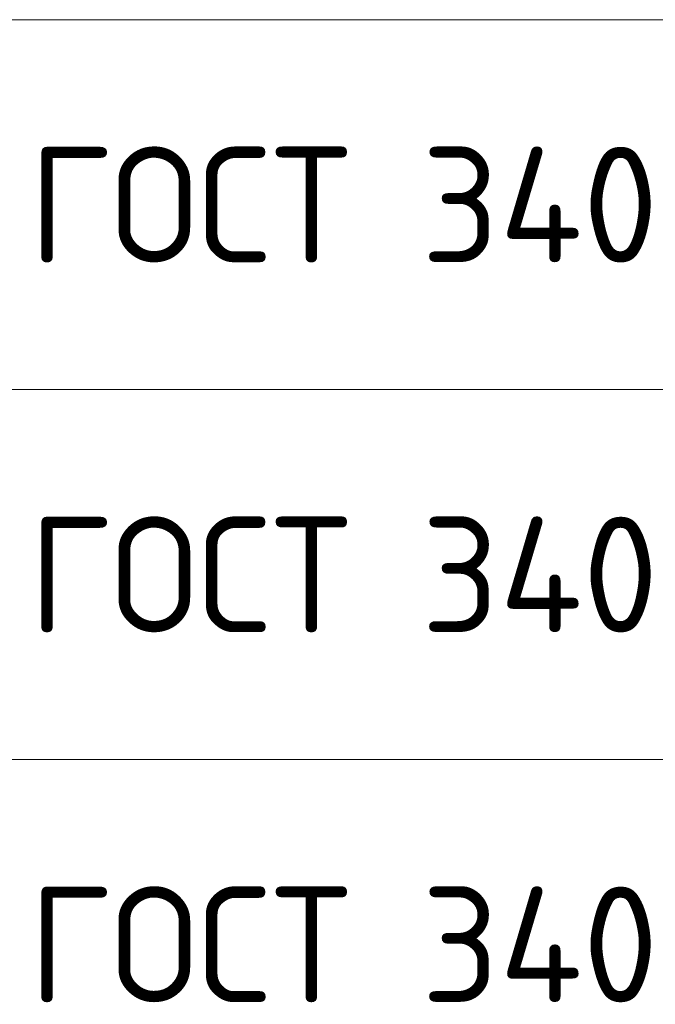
# Model space of a CAD drawing. Header units: metres. Extents: x -38 to 107, y -15 to 21.
# Tile 56 of 89: x 70.33 to 71.71, y 3.94 to 6.07. Entities that reach past the tile are written whole.
import ezdxf

# ---------------------------------------------------------------- set-up
doc = ezdxf.new("R2010")
doc.units = ezdxf.units.M
doc.styles.add('ISOCPEUR', font='txt')

msp = doc.modelspace()

# ---------------------------------------------------------------- linework, layer by layer
at = {"color": 7, "linetype": 'Continuous', "lineweight": 13, "transparency": 33554687}
for p, q in [((86.4198, 6.0717), (67.9198, 6.0717)), ((86.4198, 5.2717), (67.9198, 5.2717)), ((86.4198, 4.4717), (67.9198, 4.4717))]:
    msp.add_line(p, q, dxfattribs=at)

# ---------------------------------------------------------------- texts
at = {"color": 7, "linetype": 'Continuous', "lineweight": 35, "transparency": 33554687, "char_height": 0.25, "width": 2.743715, "attachment_point": 7, "style": 'ISOCPEUR'}
for insert in [(70.3506, 5.5467), (70.3506, 4.7467), (70.3506, 3.9467)]:
    msp.add_mtext('\\W0.96;ГОСТ 34028-2016', dxfattribs=dict(at, insert=insert))

doc.saveas('drawing.dxf')
